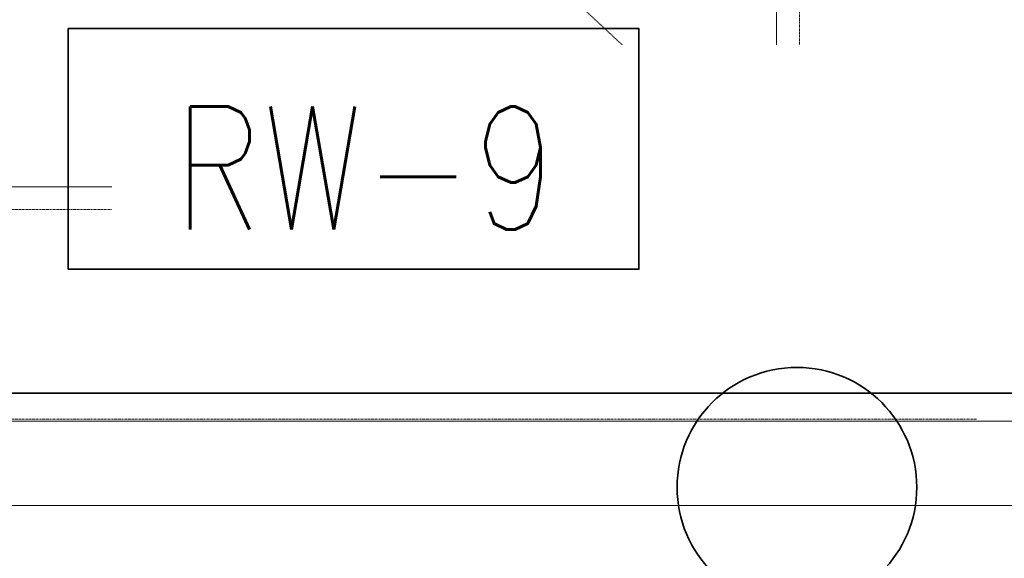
# Model space of a CAD drawing. Header units: centimetres. Extents: x 42630 to 130002, y 15 to 29179.
# Tile 139 of 165: x 84486 to 84702, y 4034 to 4152. Entities that reach past the tile are written whole.
import ezdxf

# ---------------------------------------------------------------- set-up
doc = ezdxf.new("R2010")
doc.units = ezdxf.units.CM
doc.header["$LTSCALE"] = 0.01
doc.linetypes.add('PRZERYWANA', pattern=[0.282222, 0.141111, -0.141111])
for name, color, linetype, lineweight in [('2D - Ogólne_Nr_Pióra__1', 7, 'Continuous', 13), ('E0odgrom', 6, 'Continuous', 35), ('IS went opis', 7, 'Continuous', 20), ('Pprzeowdy', 5, 'Continuous', 35)]:
    doc.layers.add(name, color=color, linetype=linetype, lineweight=lineweight)
doc.styles.add('p', font='simplex.shx', dxfattribs={"width": 0.8, "height": 100})

msp = doc.modelspace()

# ---------------------------------------------------------------- linework, layer by layer
at = {"layer": '2D - Ogólne_Nr_Pióra__1', "color": 252, "linetype": 'Continuous'}
for p, q in [((84652.085, 5080.28), (84652.085, 4115.78)), ((84652.085, 4115.78), (83168.085, 4115.78)), ((84708.085, 4064.28), (77813.802, 4064.28)), ((79041.085, 4045.78), (84708.085, 4045.78))]:
    msp.add_line(p, q, dxfattribs=at)
at = {"layer": '2D - Ogólne_Nr_Pióra__1', "color": 252, "linetype": 'PRZERYWANA'}
for p, q in [((84657.085, 4110.78), (84657.085, 5080.28)), ((84657.085, 4110.78), (84269.015, 4471.503)), ((79041.085, 4110.78), (84657.085, 4110.78)), ((79041.085, 4064.78), (84696.085, 4064.78))]:
    msp.add_line(p, q, dxfattribs=at)
at = {"layer": 'E0odgrom'}
msp.add_line((84716.049, 4070.446), (83383.482, 4070.446), dxfattribs=at)
msp.add_circle((84656.551, 4049.789), 26.306, dxfattribs=at)

# ---------------------------------------------------------------- next in the draw order: texts
at = {"layer": 'IS went opis', "color": 5, "linetype": 'Continuous', "insert": (84519.716, 4133.388), "char_height": 27, "width": 1079.48729, "attachment_point": 1, "style": 'p', "bg_fill": 2}
msp.add_mtext('RW-9', dxfattribs=at)

# ---------------------------------------------------------------- next in the draw order: linework, layer by layer
at = {"layer": 'Pprzeowdy'}
msp.add_lwpolyline([(84496.633, 4150.494), (84621.891, 4150.494), (84621.891, 4097.674), (84496.633, 4097.674)], close=True, dxfattribs=at)

doc.saveas('drawing.dxf')
